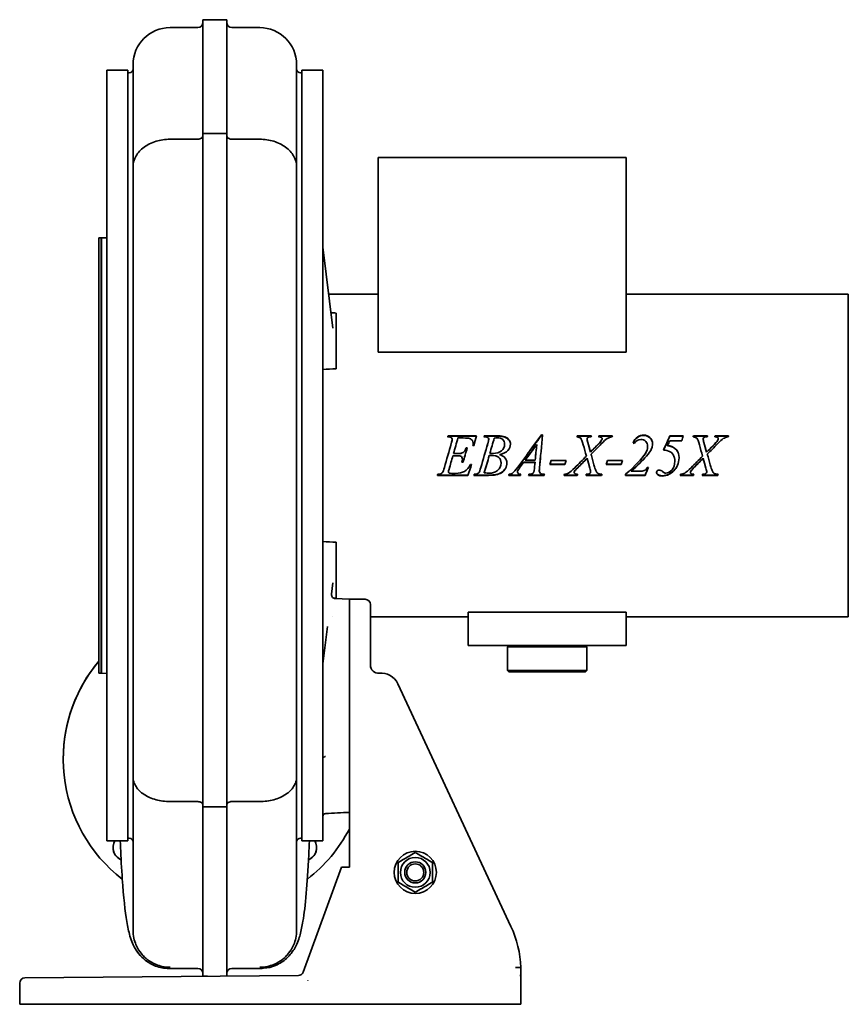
# Model space of a CAD drawing. Header units: millimetres. Extents: x 263 to 577, y 110 to 484.
import ezdxf

# ---------------------------------------------------------------- set-up
doc = ezdxf.new("R2010")
doc.units = ezdxf.units.MM
doc.header["$LTSCALE"] = 2
doc.layers.add('Krawędzie widoczne(ISO)', color=7, linetype='Continuous', lineweight=35, true_color=0x262659)

msp = doc.modelspace()

# ---------------------------------------------------------------- linework, layer by layer
at = {"layer": 'Krawędzie widoczne(ISO)'}
for p, q in [((332.4, 440.5), (332.4, 483.59)), ((332.4, 483.59), (341.4, 483.59)), ((341.4, 440.5), (341.4, 483.59)), ((319.9, 480.59), (330.4, 480.59)), ((343.4, 480.59), (353.9, 480.59)), ((305.9, 466.59), (305.9, 427.85)), ((367.9, 466.59), (367.9, 427.85)), ((295.9, 172.41), (295.9, 464.41)), ((295.9, 464.41), (303.9, 464.41)), ((303.9, 172.41), (303.9, 464.41)), ((303.9, 463.41), (304.4, 463.41)), ((369.4, 463.41), (369.9, 463.41)), ((369.9, 464.41), (369.9, 172.41)), ((377.9, 464.41), (369.9, 464.41)), ((377.9, 464.41), (377.9, 172.41)), ((332.4, 318.57), (332.4, 440.5)), ((341.4, 440.5), (332.4, 440.5)), ((341.4, 318.57), (341.4, 440.5)), ((330.4, 438.26), (319.9, 438.26)), ((343.4, 438.26), (353.9, 438.26)), ((492.86, 431.41), (398.86, 431.41)), ((398.86, 431.41), (398.86, 357.61)), ((492.86, 431.41), (492.86, 357.61)), ((305.9, 427.85), (305.9, 317.65)), ((367.9, 427.85), (367.9, 317.65)), ((292.91, 235.91), (292.91, 400.91)), ((293.81, 400.91), (292.91, 400.91)), ((293.81, 235.91), (293.81, 400.91)), ((293.91, 400.81), (293.81, 400.91)), ((293.91, 400.91), (295.9, 400.97)), ((293.91, 235.91), (293.91, 400.91)), ((381.69, 366.72), (377.9, 397.35)), ((380.1, 379.61), (398.86, 379.61)), ((492.86, 379.61), (577.1, 379.61)), ((577.1, 257.21), (577.1, 379.61)), ((382.9, 372.04), (382.9, 372.39)), ((382.9, 372.04), (382.9, 355.6)), ((382.9, 353.05), (382.9, 355.6)), ((492.86, 357.61), (398.86, 357.61)), ((382.9, 351.28), (382.9, 353.05)), ((425.41, 325.45), (425.18, 325.45)), ((425.31, 325.85), (436.11, 325.85)), ((425.31, 325.73), (425.31, 325.85)), ((425.31, 325.73), (436.08, 325.73)), ((431.02, 325.05), (429.1, 325.05)), ((439.06, 325.85), (444.46, 325.85)), ((439.06, 325.73), (439.06, 325.85)), ((439.06, 325.73), (444.46, 325.73)), ((460.75, 326.19), (461.15, 326.19)), ((460.75, 326.06), (460.75, 326.19)), ((460.75, 326.06), (461.14, 326.06)), ((474.32, 325.85), (479.7, 325.85)), ((474.32, 325.73), (474.32, 325.85)), ((474.32, 325.73), (479.66, 325.73)), ((482.56, 325.73), (482.56, 325.85)), ((482.56, 325.85), (487.63, 325.85)), ((482.56, 325.73), (487.59, 325.73)), ((483.76, 324.71), (483.76, 324.81)), ((509.42, 325.73), (509.42, 325.85)), ((509.42, 325.85), (514.43, 325.85)), ((509.42, 325.73), (514.4, 325.73)), ((518.38, 325.85), (523.76, 325.85)), ((518.38, 325.73), (518.38, 325.85)), ((518.38, 325.73), (523.72, 325.73)), ((526.61, 325.73), (526.61, 325.85)), ((526.61, 325.85), (531.69, 325.85)), ((526.61, 325.73), (531.65, 325.73)), ((527.81, 324.71), (527.81, 324.81)), ((426.86, 324.46), (426.86, 324.56)), ((432.18, 321.28), (432.58, 321.28)), ((432.18, 321.24), (432.18, 321.28)), ((432.18, 321.24), (432.57, 321.24)), ((435.18, 322.26), (434.77, 322.26)), ((434.85, 323.03), (434.85, 323.11)), ((440.73, 324.46), (440.73, 324.56)), ((446.77, 322.64), (446.77, 322.71)), ((458.95, 322.49), (458.95, 322.56)), ((478.03, 324.53), (478.03, 324.63)), ((478.29, 323.32), (478.29, 323.4)), ((500.99, 321.83), (500.99, 321.88)), ((508.57, 322.14), (508.57, 322.2)), ((513.92, 324.03), (509.39, 324.03)), ((522.09, 324.53), (522.09, 324.63)), ((522.35, 323.32), (522.35, 323.4)), ((305.9, 317.65), (305.9, 196.58)), ((332.4, 185.24), (332.4, 318.57)), ((341.4, 185.24), (341.4, 318.57)), ((367.9, 317.65), (367.9, 196.58)), ((428.65, 318.34), (427.18, 318.34)), ((427.18, 318.34), (427.18, 318.34)), ((428.65, 318.34), (427.18, 318.34)), ((427.4, 319.13), (428.83, 319.13)), ((427.4, 319.12), (427.4, 319.13)), ((427.4, 319.12), (428.83, 319.12)), ((440.95, 318.39), (440.95, 318.39)), ((441.18, 319.21), (441.18, 319.23)), ((444.8, 318.8), (444.8, 318.81)), ((478.02, 317.36), (478.02, 317.34)), ((479.32, 319.68), (479.32, 319.7)), ((500.56, 318.13), (500.56, 318.12)), ((522.08, 317.36), (522.08, 317.34)), ((523.38, 319.68), (523.38, 319.7)), ((431.04, 315.84), (430.6, 315.84)), ((431.04, 315.89), (430.61, 315.89)), ((430.79, 317.04), (430.79, 317.02)), ((431.04, 315.89), (431.04, 315.84)), ((433.88, 315.04), (434.28, 315.04)), ((445.44, 315.6), (445.44, 315.55)), ((452.47, 313.82), (452.47, 313.74)), ((458.3, 315.85), (453.99, 315.85)), ((453.99, 315.85), (453.99, 315.81)), ((458.3, 315.81), (453.99, 315.81)), ((454.59, 316.64), (454.59, 316.62)), ((454.59, 316.62), (458.38, 316.62)), ((458.3, 315.85), (458.3, 315.81)), ((460.01, 313.82), (460.01, 313.74)), ((469.64, 315.05), (463.9, 315.05)), ((469.64, 315.1), (463.92, 315.1)), ((464.36, 316.52), (470.09, 316.52)), ((469.64, 315.1), (469.64, 315.05)), ((491.02, 315.05), (485.29, 315.05)), ((491.02, 315.1), (485.31, 315.1)), ((485.74, 316.52), (491.48, 316.52)), ((491.02, 315.1), (491.02, 315.05)), ((500.88, 313.86), (501.32, 313.86)), ((432.86, 310.89), (421.28, 310.89)), ((432.86, 311.01), (421.33, 311.01)), ((425.49, 312.3), (425.49, 312.2)), ((425.71, 313.24), (425.71, 313.15)), ((426.72, 311.63), (428.08, 311.63)), ((432.86, 311.01), (432.86, 310.89)), ((440.61, 310.89), (435.12, 310.89)), ((440.61, 311.01), (435.16, 311.01)), ((439.06, 311.97), (439.06, 311.86)), ((452.8, 310.89), (448.35, 310.89)), ((452.8, 311.01), (448.39, 311.01)), ((451.69, 312.27), (451.69, 312.17)), ((452.8, 311.01), (452.8, 310.89)), ((461.75, 310.89), (455.84, 310.89)), ((461.75, 311.01), (455.88, 311.01)), ((455.96, 311.29), (456.21, 311.29)), ((459.92, 312.69), (459.92, 312.59)), ((461.75, 311.01), (461.75, 310.89)), ((474.32, 310.89), (469.33, 310.89)), ((474.32, 311.01), (469.37, 311.01)), ((473.17, 312.12), (473.17, 312.02)), ((473.29, 312.49), (473.29, 312.4)), ((474.32, 311.01), (474.32, 310.89)), ((483.52, 310.89), (477.64, 310.89)), ((483.52, 311.01), (477.68, 311.01)), ((479.37, 312.3), (479.37, 312.2)), ((483.52, 311.01), (483.52, 310.89)), ((492.59, 311.29), (492.59, 310.89)), ((500.07, 311.01), (492.59, 311.01)), ((500.07, 310.89), (492.59, 310.89)), ((494.77, 312.58), (494.77, 312.48)), ((494.77, 312.48), (498.54, 312.48)), ((500.07, 311.01), (500.07, 310.89)), ((518.38, 310.89), (513.39, 310.89)), ((518.38, 311.01), (513.43, 311.01)), ((517.23, 312.12), (517.23, 312.02)), ((517.35, 312.49), (517.35, 312.4)), ((518.38, 311.01), (518.38, 310.89)), ((527.58, 310.89), (521.7, 310.89)), ((527.58, 311.01), (521.74, 311.01)), ((523.43, 312.3), (523.43, 312.2)), ((527.58, 311.01), (527.58, 310.89)), ((382.9, 283.77), (382.9, 285.54)), ((382.9, 281.22), (382.9, 283.77)), ((382.9, 281.22), (382.9, 264.78)), ((381.16, 265.8), (381.69, 270.1)), ((387.9, 263.93), (382.37, 264.22)), ((382.9, 264.43), (382.9, 264.78)), ((393.9, 263.93), (387.9, 263.93)), ((387.9, 251.93), (387.9, 263.93)), ((395.9, 261.93), (395.9, 251.93)), ((492.9, 259.08), (432.9, 259.08)), ((432.9, 250.41), (432.9, 259.08)), ((492.9, 259.08), (492.9, 250.41)), ((381.42, 257.21), (381.42, 257.21)), ((395.9, 257.21), (432.9, 257.21)), ((492.9, 257.21), (577.1, 257.21)), ((377.9, 239.47), (379.64, 253.56)), ((387.9, 251.93), (387.9, 198.17)), ((395.9, 238.91), (395.9, 251.93)), ((432.9, 250.41), (432.9, 246.41)), ((492.9, 246.41), (492.9, 250.41)), ((453.45, 246.41), (432.9, 246.41)), ((448.4, 246.41), (447.9, 245.91)), ((453.45, 246.41), (472.35, 246.41)), ((492.9, 246.41), (472.35, 246.41)), ((477.4, 246.41), (477.9, 245.91)), ((477.9, 245.91), (447.9, 245.91)), ((447.9, 236.91), (447.9, 245.91)), ((477.9, 236.91), (477.9, 245.91)), ((293.81, 235.91), (292.91, 235.91)), ((293.91, 236.01), (293.81, 235.91)), ((293.91, 235.91), (295.9, 235.85)), ((396.05, 237.97), (395.93, 238.77)), ((447.9, 236.91), (477.9, 236.91)), ((448.4, 236.41), (447.9, 236.91)), ((477.4, 236.41), (448.4, 236.41)), ((477.4, 236.41), (477.9, 236.91)), ((449.18, 139.91), (406.27, 231.92)), ((279.4, 203.41), (279.4, 203.41)), ((279.4, 203.41), (279.4, 203.41)), ((387.9, 198.17), (387.9, 162.41)), ((305.9, 196.58), (305.9, 138.44)), ((367.9, 196.58), (367.9, 138.44)), ((330.4, 187.24), (319.9, 187.24)), ((343.4, 187.24), (353.9, 187.24)), ((332.4, 121.03), (332.4, 185.24)), ((341.4, 185.24), (332.4, 185.24)), ((341.4, 121.1), (341.4, 185.24)), ((295.9, 172.41), (303.9, 172.41)), ((303.9, 173.41), (304.4, 173.41)), ((369.4, 173.41), (369.9, 173.41)), ((377.9, 172.41), (369.9, 172.41)), ((384.9, 162.41), (370.43, 122.65)), ((384.9, 162.41), (387.88, 162.41)), ((387.9, 162.41), (387.88, 162.41)), ((319.42, 124.03), (330.4, 124.03)), ((343.4, 124.03), (354.38, 124.03)), ((452.9, 121.62), (452.9, 124.4)), ((368.64, 121.33), (264.88, 120.43)), ((332.4, 121.03), (334.1, 121.03)), ((452.9, 110.41), (452.9, 120.46)), ((262.9, 118.43), (262.9, 110.41)), ((264.9, 110.41), (262.9, 110.41)), ((264.9, 110.41), (450.9, 110.41)), ((452.9, 110.41), (450.9, 110.41))]:
    msp.add_line(p, q, dxfattribs=at)
for radius in [8, 5.65, 4, 4, 3.23]:
    msp.add_circle((412.9, 160.41), radius, dxfattribs=at)
for centre, radius, start, end in [((330.4, 482.59), 2, 270, 0), ((343.4, 482.59), 2, 180, 270), ((319.9, 466.59), 14, 90, 180), ((353.9, 466.59), 14, 0, 90), ((304.4, 464.91), 1.5, 270, 0), ((369.4, 464.91), 1.5, 180, 270), ((393.9, 261.93), 2, 0, 90), ((336.9, 203.41), 57.5, 139.9052, 232.3862), ((336.9, 203.41), 57.5, 139.9052, 180), ((336.9, 203.41), 57.5, 139.9052, 180), ((398.9, 238.91), 3, 180, 275.9055), ((399.93, 228.96), 7, 25, 95.9055), ((336.9, 203.41), 57.5, 307.6138, 332.4933), ((303.31, 169.83), 5, 148.8934, 247.0762), ((304.4, 171.91), 1.5, 0, 90), ((369.4, 171.91), 1.5, 90, 180), ((370.49, 169.83), 5, 292.9238, 31.1066), ((303.31, 169.83), 5, 180.0015, 247.076), ((370.49, 169.83), 5, 292.924, 359.9985), ((412.93, 123.01), 40, 1.9909, 25), ((330.4, 122.03), 2, 0, 90), ((343.4, 122.03), 2, 90, 180), ((264.9, 118.43), 2, 90.5, 180), ((368.55, 123.33), 2, 270.5, 340), ((412.93, 123.01), 40, 357.1639, 358.0091), ((412.93, 123.01), 40, 357.162, 357.1639), ((450.9, 120.46), 2, 0, 7.4054)]:
    msp.add_arc(centre, radius, start, end, dxfattribs=at)
for centre, major_axis, ratio, start_param, end_param in [((635.96, 318.41), (-1167.76, -43.33), 0.037007, 4.929449, 4.933837), ((635.96, 318.41), (-1167.76, 43.33), 0.037007, 1.349349, 1.353737), ((320.16, 164.96), (-18.52, 5.34), 0.704102, 0.235594, 0.23563), ((353.65, 164.96), (18.52, 5.34), 0.704102, 6.047556, 6.047592), ((323.04, 163.36), (-15.59, -29.11), 0.243876, 5.855968, 5.858659), ((350.76, 163.36), (15.6, -29.12), 0.243863, 0.424491, 0.427181)]:
    msp.add_ellipse(centre, major_axis=major_axis, ratio=ratio, start_param=start_param, end_param=end_param, dxfattribs=at)
for points, knots in [([(305.9, 427.85), (305.9, 427.86), (305.9, 427.87), (305.9, 427.88), (305.91, 429.27), (306.29, 430.65), (307.02, 431.93), (307.73, 433.18), (308.77, 434.31), (310.07, 435.26), (311.36, 436.22), (312.9, 436.97), (314.59, 437.49), (316.27, 438), (318.08, 438.26), (319.9, 438.26)], [-0.003611, -0.003611, -0.003611, -0.003611, 0, 0, 0, 0.561879, 0.561879, 0.561879, 1.108798, 1.108798, 1.108798, 1.655691, 1.655691, 1.655691, 2.202571, 2.202571, 2.202571, 2.202571]), ([(332.4, 439.75), (332.4, 439.75), (332.4, 439.75), (332.4, 439.55), (332.35, 439.36), (332.15, 439), (332, 438.84), (331.64, 438.57), (331.42, 438.46), (330.94, 438.31), (330.68, 438.27), (330.41, 438.26), (330.41, 438.26), (330.4, 438.26)], [-0.6294012, -0.6294012, -0.6294012, -0.6294012, -0.6286817, -0.6286817, -0.550546, -0.550546, -0.4724122, -0.4724122, -0.394282, -0.394282, -0.3161552, -0.3161552, -0.3142532, -0.3142532, -0.3142532, -0.3142532]), ([(341.4, 439.75), (341.4, 439.75), (341.4, 439.75), (341.4, 439.65), (341.42, 439.54), (341.47, 439.35), (341.51, 439.25), (341.67, 438.98), (341.82, 438.82), (342.2, 438.55), (342.42, 438.44), (342.9, 438.3), (343.15, 438.26), (343.4, 438.26)], [-0.0007195, -0.0007195, -0.0007195, -0.0007195, 0, 0, 0.0408855, 0.0408855, 0.0817708, 0.0817708, 0.159902, 0.159902, 0.2380295, 0.2380295, 0.3142532, 0.3142532, 0.3142532, 0.3142532]), ([(367.9, 427.85), (367.9, 427.86), (367.9, 427.87), (367.9, 427.88), (367.9, 429.27), (367.52, 430.65), (366.78, 431.93), (366.07, 433.18), (365.03, 434.31), (363.74, 435.26), (362.44, 436.22), (360.9, 436.97), (359.22, 437.49), (357.53, 438), (355.72, 438.26), (353.9, 438.26)], [-0.003611, -0.003611, -0.003611, -0.003611, 0, 0, 0, 0.561879, 0.561879, 0.561879, 1.108798, 1.108798, 1.108798, 1.655691, 1.655691, 1.655691, 2.202571, 2.202571, 2.202571, 2.202571]), ([(377.99, 393.67), (377.96, 393.67), (377.94, 393.66), (377.91, 393.47), (377.9, 393.33), (377.9, 393.15)], [-0.6995583, -0.6995583, -0.6995583, -0.6995583, -0.5819955, -0.5819955, -0.5055322, -0.5055322, -0.5055322, -0.5055322]), ([(426.86, 324.56), (426.86, 324.83), (426.76, 325.05), (426.56, 325.21), (426.37, 325.37), (425.98, 325.45), (425.41, 325.45)], [0, 0, 0, 0, 1, 1, 1, 2, 2, 2, 2]), ([(440.73, 324.56), (440.73, 324.83), (440.63, 325.04), (440.42, 325.2), (440.22, 325.36), (439.83, 325.44), (439.26, 325.44)], [0, 0, 0, 0, 1, 1, 1, 2, 2, 2, 2]), ([(446.77, 322.71), (446.77, 323.47), (446.54, 324.06), (446.08, 324.48), (445.62, 324.91), (444.88, 325.12), (443.88, 325.12)], [0, 0, 0, 0, 1, 1, 1, 2, 2, 2, 2]), ([(444.46, 325.85), (445.36, 325.85), (446.17, 325.71), (446.88, 325.43), (447.59, 325.15), (448.12, 324.76), (448.48, 324.27), (448.83, 323.77), (449, 323.24), (449, 322.68)], [0, 0, 0, 0, 1, 1, 1, 2, 2, 2, 3, 3, 3, 3]), ([(444.46, 325.73), (445.36, 325.73), (446.17, 325.59), (446.88, 325.31), (447.59, 325.04), (448.12, 324.66), (448.48, 324.17), (448.82, 323.69), (449, 323.18), (449, 322.64)], [0, 0, 0, 0, 1, 1, 1, 2, 2, 2, 2.980255, 2.980255, 2.980255, 2.980255]), ([(476.58, 322.48), (476.21, 323.81), (475.89, 324.63), (475.62, 324.93), (475.35, 325.23), (474.88, 325.41), (474.21, 325.45)], [0, 0, 0, 0, 1, 1, 1, 2, 2, 2, 2]), ([(479.57, 325.45), (479.08, 325.45), (478.74, 325.42), (478.57, 325.36), (478.39, 325.3), (478.26, 325.2), (478.17, 325.07), (478.08, 324.94), (478.03, 324.79), (478.03, 324.63)], [0, 0, 0, 0, 1, 1, 1, 2, 2, 2, 3, 3, 3, 3]), ([(487.51, 325.45), (486.8, 325.34), (486.17, 325.13), (485.64, 324.8), (485.1, 324.48), (484.37, 323.82), (483.45, 322.84)], [0, 0, 0, 0, 1, 1, 1, 2, 2, 2, 2]), ([(495.5, 323.15), (495.87, 324.11), (496.42, 324.84), (497.15, 325.37), (497.87, 325.89), (498.65, 326.15), (499.49, 326.15)], [0, 0, 0, 0, 1, 1, 1, 2, 2, 2, 2]), ([(495.52, 323.14), (495.9, 324.05), (496.44, 324.75), (497.15, 325.25), (497.87, 325.77), (498.65, 326.03), (499.49, 326.03)], [0.023529, 0.023529, 0.023529, 0.023529, 1, 1, 1, 2, 2, 2, 2]), ([(499.49, 326.15), (500.44, 326.15), (501.24, 325.83), (501.89, 325.18), (502.54, 324.53), (502.86, 323.75), (502.86, 322.82)], [0, 0, 0, 0, 1, 1, 1, 2, 2, 2, 2]), ([(499.49, 326.03), (500.44, 326.03), (501.24, 325.71), (501.89, 325.07), (502.53, 324.44), (502.85, 323.68), (502.86, 322.78)], [0, 0, 0, 0, 1, 1, 1, 1.987985, 1.987985, 1.987985, 1.987985]), ([(520.63, 322.48), (520.26, 323.81), (519.95, 324.63), (519.68, 324.93), (519.41, 325.23), (518.94, 325.41), (518.27, 325.45)], [0, 0, 0, 0, 1, 1, 1, 2, 2, 2, 2]), ([(523.62, 325.45), (523.13, 325.45), (522.8, 325.42), (522.62, 325.36), (522.45, 325.3), (522.32, 325.2), (522.23, 325.07), (522.14, 324.94), (522.09, 324.79), (522.09, 324.63)], [0, 0, 0, 0, 1, 1, 1, 2, 2, 2, 3, 3, 3, 3]), ([(531.56, 325.45), (530.85, 325.34), (530.23, 325.13), (529.69, 324.8), (529.16, 324.48), (528.43, 323.82), (527.51, 322.84)], [0, 0, 0, 0, 1, 1, 1, 2, 2, 2, 2]), ([(428.83, 319.13), (429.84, 319.13), (430.56, 319.28), (431.01, 319.59), (431.46, 319.89), (431.85, 320.46), (432.18, 321.28)], [0, 0, 0, 0, 1, 1, 1, 2, 2, 2, 2]), ([(428.83, 319.12), (429.84, 319.12), (430.56, 319.27), (431.01, 319.57), (431.46, 319.87), (431.85, 320.43), (432.18, 321.24)], [0, 0, 0, 0, 1, 1, 1, 2, 2, 2, 2]), ([(442.23, 319.21), (443.76, 319.21), (444.9, 319.55), (445.65, 320.21), (446.4, 320.88), (446.77, 321.71), (446.77, 322.71)], [0, 0, 0, 0, 1, 1, 1, 2, 2, 2, 2]), ([(442.23, 319.2), (443.76, 319.2), (444.9, 319.53), (445.65, 320.18), (446.4, 320.84), (446.77, 321.66), (446.77, 322.64)], [0, 0, 0, 0, 1, 1, 1, 2, 2, 2, 2]), ([(449, 322.68), (449, 321.82), (448.67, 321.04), (448.02, 320.35), (447.36, 319.65), (446.29, 319.14), (444.8, 318.81)], [0, 0, 0, 0, 1, 1, 1, 2, 2, 2, 2]), ([(500.99, 321.88), (500.99, 322.65), (500.75, 323.27), (500.28, 323.75), (499.81, 324.23), (499.2, 324.47), (498.45, 324.47)], [0, 0, 0, 0, 1, 1, 1, 2, 2, 2, 2]), ([(430.79, 317.04), (430.79, 317.36), (430.73, 317.6), (430.6, 317.79), (430.47, 317.97), (430.3, 318.11), (430.07, 318.21), (429.85, 318.3), (429.37, 318.34), (428.65, 318.34)], [0, 0, 0, 0, 1, 1, 1, 2, 2, 2, 3, 3, 3, 3]), ([(430.79, 317.02), (430.79, 317.34), (430.73, 317.59), (430.6, 317.78), (430.47, 317.97), (430.3, 318.11), (430.07, 318.2), (429.85, 318.3), (429.37, 318.34), (428.65, 318.34)], [0, 0, 0, 0, 1, 1, 1, 2, 2, 2, 3, 3, 3, 3]), ([(445.44, 315.55), (445.44, 316.46), (445.15, 317.16), (444.58, 317.67), (444.02, 318.19), (443.1, 318.44), (441.85, 318.44)], [0, 0, 0, 0, 1, 1, 1, 2, 2, 2, 2]), ([(445.44, 315.6), (445.44, 316.49), (445.15, 317.18), (444.58, 317.69), (444.13, 318.09), (443.46, 318.33), (442.56, 318.41)], [0, 0, 0, 0, 1, 1, 1, 1.800001, 1.800001, 1.800001, 1.800001]), ([(444.8, 318.81), (445.78, 318.47), (446.5, 318.01), (446.97, 317.45), (447.43, 316.89), (447.67, 316.28), (447.67, 315.61)], [0, 0, 0, 0, 1, 1, 1, 2, 2, 2, 2]), ([(511.32, 316.21), (511.32, 317.13), (511.13, 317.91), (510.76, 318.56), (510.39, 319.21), (509.92, 319.66), (509.34, 319.93), (508.76, 320.2), (508, 320.38), (507.04, 320.49)], [0, 0, 0, 0, 1, 1, 1, 2, 2, 2, 3, 3, 3, 3]), ([(512.91, 317.48), (512.91, 316.47), (512.72, 315.56), (512.34, 314.75), (511.96, 313.93), (511.5, 313.25), (510.95, 312.7), (510.4, 312.16), (509.82, 311.72), (509.19, 311.4)], [0.002619, 0.002619, 0.002619, 0.002619, 1, 1, 1, 2, 2, 2, 3, 3, 3, 3]), ([(512.91, 317.47), (512.91, 316.44), (512.72, 315.51), (512.34, 314.69), (511.96, 313.86), (511.5, 313.17), (510.95, 312.61), (510.4, 312.05), (509.82, 311.61), (509.19, 311.29)], [0, 0, 0, 0, 1, 1, 1, 2, 2, 2, 3, 3, 3, 3]), ([(428.08, 311.63), (429.52, 311.63), (430.68, 311.88), (431.55, 312.39), (432.42, 312.9), (433.19, 313.78), (433.88, 315.04)], [0, 0, 0, 0, 1, 1, 1, 2, 2, 2, 2]), ([(440.96, 311.7), (442.14, 311.7), (443.18, 312.05), (444.08, 312.74), (444.98, 313.43), (445.44, 314.37), (445.44, 315.55)], [0, 0, 0, 0, 1, 1, 1, 2, 2, 2, 2]), ([(447.67, 315.63), (447.66, 314.9), (447.47, 314.21), (447.09, 313.55), (446.71, 312.89), (446.21, 312.37), (445.61, 312), (445.01, 311.64), (444.29, 311.36), (443.44, 311.19)], [0.011333, 0.011333, 0.011333, 0.011333, 1, 1, 1, 2, 2, 2, 3, 3, 3, 3]), ([(447.67, 315.61), (447.67, 314.86), (447.47, 314.15), (447.09, 313.47), (446.71, 312.79), (446.21, 312.27), (445.61, 311.9), (445.01, 311.52), (444.29, 311.25), (443.44, 311.07)], [0, 0, 0, 0, 1, 1, 1, 2, 2, 2, 3, 3, 3, 3]), ([(448.48, 311.29), (449.02, 311.31), (449.5, 311.49), (449.92, 311.84), (450.34, 312.18), (450.96, 312.9), (451.78, 314.02)], [0, 0, 0, 0, 1, 1, 1, 2, 2, 2, 2]), ([(452.47, 313.82), (452.12, 313.36), (451.9, 313.03), (451.81, 312.83), (451.73, 312.63), (451.69, 312.44), (451.69, 312.27)], [0, 0, 0, 0, 1, 1, 1, 2, 2, 2, 2]), ([(452.47, 313.74), (452.12, 313.28), (451.9, 312.94), (451.81, 312.74), (451.73, 312.53), (451.69, 312.34), (451.69, 312.17)], [0, 0, 0, 0, 1, 1, 1, 2, 2, 2, 2]), ([(498.54, 312.48), (499.14, 312.48), (499.64, 312.61), (500.03, 312.85), (500.42, 313.1), (500.71, 313.44), (500.88, 313.86)], [0, 0, 0, 0, 1, 1, 1, 2, 2, 2, 2]), ([(507.96, 311.74), (508.79, 311.74), (509.56, 312.15), (510.26, 312.98), (510.97, 313.8), (511.32, 314.88), (511.32, 316.21)], [0, 0, 0, 0, 1, 1, 1, 2, 2, 2, 2]), ([(451.69, 312.17), (451.69, 311.93), (451.78, 311.73), (451.97, 311.56), (452.17, 311.4), (452.48, 311.3), (452.92, 311.29)], [0, 0, 0, 0, 1, 1, 1, 2, 2, 2, 2]), ([(460.08, 311.92), (460.22, 311.7), (460.41, 311.54), (460.65, 311.44), (460.89, 311.34), (461.3, 311.29), (461.87, 311.29)], [0, 0, 0, 0, 1, 1, 1, 2, 2, 2, 2]), ([(481.23, 313.08), (481.4, 312.56), (481.58, 312.19), (481.76, 311.98), (481.94, 311.77), (482.16, 311.61), (482.43, 311.49), (482.7, 311.38), (483.11, 311.31), (483.65, 311.29)], [0, 0, 0, 0, 1, 1, 1, 2, 2, 2, 3, 3, 3, 3]), ([(504.38, 311.95), (504.38, 312.21), (504.48, 312.44), (504.67, 312.63), (504.86, 312.82), (505.1, 312.91), (505.37, 312.91)], [0, 0, 0, 0, 1, 1, 1, 2, 2, 2, 2]), ([(525.29, 313.08), (525.46, 312.56), (525.64, 312.19), (525.82, 311.98), (526, 311.77), (526.22, 311.61), (526.49, 311.49), (526.76, 311.38), (527.16, 311.31), (527.7, 311.29)], [0, 0, 0, 0, 1, 1, 1, 2, 2, 2, 3, 3, 3, 3]), ([(381.16, 265.8), (381.14, 265.69), (381.14, 265.56), (381.18, 265.3), (381.22, 265.16), (381.34, 264.89), (381.43, 264.75), (381.65, 264.53), (381.76, 264.43), (381.94, 264.34), (382, 264.31), (382.09, 264.27), (382.14, 264.26), (382.24, 264.23), (382.29, 264.23), (382.34, 264.22), (382.35, 264.22), (382.35, 264.22)], [0, 0, 0, 0, 0.0393745, 0.0393745, 0.0839189, 0.0839189, 0.1358331, 0.1358331, 0.1844417, 0.1844417, 0.2077009, 0.2077009, 0.2267349, 0.2267349, 0.2589888, 0.2589888, 0.28513, 0.28513, 0.28513, 0.28513]), ([(377.9, 243.67), (377.9, 243.49), (377.91, 243.35), (377.94, 243.16), (377.96, 243.15), (377.99, 243.15)], [-0.194026, -0.194026, -0.194026, -0.194026, -0.1175628, -0.1175628, 0, 0, 0, 0]), ([(395.9, 239.08), (395.9, 239.08), (395.9, 239.08), (395.9, 239.08), (395.9, 239.08), (395.9, 239.07), (395.9, 239.07), (395.9, 239.05), (395.9, 239.03), (395.9, 238.96), (395.91, 238.91), (395.92, 238.83), (395.92, 238.8), (395.93, 238.77)], [0.04554547, 0.04554547, 0.04554547, 0.04554547, 0.04558634, 0.04558634, 0.04580838, 0.04580838, 0.04754658, 0.04754658, 0.05275745, 0.05275745, 0.06840113, 0.06840113, 0.07673556, 0.07673556, 0.07673556, 0.07673556]), ([(395.9, 239.08), (395.9, 239.08), (395.9, 239.08), (395.9, 239.08), (395.9, 239.08), (395.9, 239.08), (395.9, 239.08), (395.9, 239.08), (395.9, 239.08), (395.9, 239.08), (395.9, 239.08), (395.9, 239.08), (395.9, 239.08), (395.9, 239.08), (395.9, 239.08), (395.9, 239.07), (395.9, 239.07), (395.9, 239.04), (395.9, 239.03), (395.9, 238.96), (395.91, 238.91), (395.92, 238.83), (395.92, 238.8), (395.93, 238.77)], [0.04275117, 0.04275117, 0.04275117, 0.04275117, 0.04290639, 0.04290639, 0.04311442, 0.04311442, 0.043219, 0.043219, 0.04324527, 0.04324527, 0.04327169, 0.04327169, 0.04332471, 0.04332471, 0.04374471, 0.04374471, 0.04540865, 0.04540865, 0.05040071, 0.05040071, 0.06538637, 0.06538637, 0.07433294, 0.07433294, 0.07433294, 0.07433294]), ([(378.85, 204.33), (378.85, 204.33), (378.85, 204.33), (378.72, 204.29), (378.6, 204.25), (378.37, 204.16), (378.26, 204.11), (378.08, 204.04), (378.01, 204.01), (377.92, 203.98), (377.9, 203.97), (377.9, 203.96)], [-0.0004904, -0.0004904, -0.0004904, -0.0004904, 0, 0, 0.0393787, 0.0393787, 0.07976, 0.07976, 0.1234814, 0.1234814, 0.1694802, 0.1694802, 0.1694802, 0.1694802]), ([(305.9, 196.58), (305.9, 196.57), (305.9, 196.56), (305.9, 196.56), (305.9, 195.93), (306, 195.31), (306.19, 194.7), (306.38, 194.09), (306.65, 193.49), (307.02, 192.92), (307.73, 191.8), (308.77, 190.79), (310.07, 189.93), (311.36, 189.08), (312.9, 188.4), (314.59, 187.94), (316.27, 187.48), (318.08, 187.24), (319.9, 187.24)], [-0.003415, -0.003415, -0.003415, -0.003415, 0, 0, 0, 0.280344, 0.280344, 0.280344, 0.560687, 0.560687, 0.560687, 1.107607, 1.107607, 1.107607, 1.654499, 1.654499, 1.654499, 2.201378, 2.201378, 2.201378, 2.201378]), ([(367.9, 196.58), (367.9, 196.57), (367.9, 196.56), (367.9, 196.56), (367.9, 195.93), (367.8, 195.31), (367.62, 194.7), (367.43, 194.09), (367.15, 193.49), (366.78, 192.92), (366.07, 191.8), (365.03, 190.79), (363.74, 189.93), (362.44, 189.08), (360.9, 188.4), (359.22, 187.94), (357.53, 187.48), (355.72, 187.24), (353.9, 187.24)], [-0.003415, -0.003415, -0.003415, -0.003415, 0, 0, 0, 0.280344, 0.280344, 0.280344, 0.560687, 0.560687, 0.560687, 1.107607, 1.107607, 1.107607, 1.654499, 1.654499, 1.654499, 2.201378, 2.201378, 2.201378, 2.201378]), ([(332.4, 185.91), (332.4, 185.91), (332.4, 185.91), (332.4, 186.09), (332.35, 186.26), (332.15, 186.58), (332, 186.73), (331.64, 186.97), (331.42, 187.07), (330.94, 187.2), (330.68, 187.24), (330.41, 187.24), (330.41, 187.24), (330.4, 187.24)], [-0.6294181, -0.6294181, -0.6294181, -0.6294181, -0.6287141, -0.6287141, -0.550578, -0.550578, -0.4724437, -0.4724437, -0.3943135, -0.3943135, -0.3161868, -0.3161868, -0.3142695, -0.3142695, -0.3142695, -0.3142695]), ([(341.4, 185.91), (341.4, 185.91), (341.4, 185.91), (341.4, 186), (341.42, 186.09), (341.47, 186.27), (341.51, 186.36), (341.67, 186.6), (341.82, 186.75), (342.2, 186.99), (342.42, 187.08), (342.9, 187.21), (343.15, 187.24), (343.4, 187.24)], [-0.0007039, -0.0007039, -0.0007039, -0.0007039, 0, 0, 0.0409014, 0.0409014, 0.0818026, 0.0818026, 0.159934, 0.159934, 0.2380614, 0.2380614, 0.3142695, 0.3142695, 0.3142695, 0.3142695]), ([(378.85, 182.68), (378.75, 182.67), (378.64, 182.65), (378.45, 182.58), (378.36, 182.52), (378.19, 182.39), (378.11, 182.31), (378, 182.13), (377.96, 182.03), (377.92, 181.88), (377.91, 181.83), (377.9, 181.75), (377.9, 181.72), (377.9, 181.69), (377.9, 181.69), (377.9, 181.68), (377.9, 181.68), (377.9, 181.68), (377.9, 181.68), (377.9, 181.68), (377.9, 181.68), (377.9, 181.68), (377.9, 181.68), (377.9, 181.68), (377.9, 181.68), (377.9, 181.68), (377.9, 181.68), (377.9, 181.68)], [0, 0, 0, 0, 0.0304773, 0.0304773, 0.0618263, 0.0618263, 0.0947513, 0.0947513, 0.1259329, 0.1259329, 0.1418202, 0.1418202, 0.149844, 0.149844, 0.1505956, 0.1505956, 0.1508775, 0.1508775, 0.1509715, 0.1509715, 0.1510186, 0.1510186, 0.1510303, 0.1510303, 0.1510421, 0.1510421, 0.1510579, 0.1510579, 0.1510579, 0.1510579]), ([(319.42, 124.03), (317.69, 124.03), (315.98, 124.35), (312.95, 125.48), (311.59, 126.28), (309.53, 127.89), (308.71, 128.74), (307.32, 130.48), (306.78, 131.36), (305.8, 133.19), (305.46, 134.07), (304.5, 136.8), (304.14, 138.44), (303.07, 144.07), (302.5, 148.76), (301.73, 158.75), (301.49, 162.66), (301.27, 167.11)], [0.000716, 0.000716, 0.000716, 0.000716, 0.564621, 0.564621, 1.103874, 1.103874, 1.595944, 1.595944, 2.189029, 2.189029, 3.004125, 3.004125, 4.865344, 4.865344, 8.617119, 8.617119, 10.516872, 10.516872, 10.516872, 10.516872]), ([(372.53, 167.11), (372.25, 161.32), (371.93, 156.47), (371.19, 148.17), (370.77, 144.75), (369.99, 140.05), (369.67, 138.44), (368.82, 135.31), (368.41, 133.84), (366.85, 131.1), (366.43, 130.43), (365.38, 129.09), (364.76, 128.4), (362.93, 126.76), (361.51, 125.81), (358.49, 124.55), (356.95, 124.17), (355.04, 124.04), (354.71, 124.03), (354.38, 124.03)], [0, 0, 0, 0, 2.469195, 2.469195, 5.142826, 5.142826, 6.865944, 6.865944, 8.437362, 8.437362, 8.880296, 8.880296, 9.285045, 9.285045, 9.889653, 9.889653, 10.409659, 10.409659, 10.517654, 10.517654, 10.517654, 10.517654]), ([(319.9, 124.45), (319.89, 124.45), (319.88, 124.45), (319.88, 124.45), (318.9, 124.45), (317.93, 124.55), (316.99, 124.75), (316.17, 124.93), (315.37, 125.18), (314.59, 125.5), (313.39, 126), (312.27, 126.65), (311.25, 127.44), (310.86, 127.75), (310.48, 128.08), (310.12, 128.44), (309.69, 128.86), (309.29, 129.3), (308.92, 129.77), (308.25, 130.62), (307.67, 131.55), (307.21, 132.53), (307.14, 132.7), (307.06, 132.86), (306.99, 133.03), (306.66, 133.82), (306.4, 134.65), (306.22, 135.49), (306.01, 136.44), (305.9, 137.42), (305.9, 138.4)], [-0.002517, -0.002517, -0.002517, -0.002517, 0, 0, 0, 0.292056, 0.292056, 0.292056, 0.544412, 0.544412, 0.544412, 0.932937, 0.932937, 0.932937, 1.08411, 1.08411, 1.08411, 1.264151, 1.264151, 1.264151, 1.591311, 1.591311, 1.591311, 1.645314, 1.645314, 1.645314, 1.905207, 1.905207, 1.905207, 2.199804, 2.199804, 2.199804, 2.199804]), ([(353.9, 124.45), (353.91, 124.45), (353.92, 124.45), (353.93, 124.45), (354.9, 124.45), (355.87, 124.55), (356.82, 124.75), (357.63, 124.93), (358.44, 125.18), (359.21, 125.5), (360.41, 126), (361.54, 126.65), (362.55, 127.44), (362.95, 127.75), (363.32, 128.08), (363.68, 128.44), (364.11, 128.86), (364.51, 129.3), (364.88, 129.77), (365.56, 130.62), (366.13, 131.55), (366.59, 132.53), (366.67, 132.7), (366.74, 132.86), (366.81, 133.03), (367.14, 133.82), (367.4, 134.65), (367.59, 135.49), (367.79, 136.44), (367.9, 137.42), (367.9, 138.4)], [-0.002517, -0.002517, -0.002517, -0.002517, 0, 0, 0, 0.292056, 0.292056, 0.292056, 0.544412, 0.544412, 0.544412, 0.932937, 0.932937, 0.932937, 1.08411, 1.08411, 1.08411, 1.264151, 1.264151, 1.264151, 1.591311, 1.591311, 1.591311, 1.645314, 1.645314, 1.645314, 1.905207, 1.905207, 1.905207, 2.199804, 2.199804, 2.199804, 2.199804]), ([(452.9, 124.4), (452.9, 124.4), (452.85, 124.4), (452.75, 124.4), (452.65, 124.4), (452.51, 124.39), (452.32, 124.39), (452.14, 124.39), (451.92, 124.38), (451.68, 124.38), (451.44, 124.37), (451.17, 124.37), (450.9, 124.36)], [-0.3142751, -0.3142751, -0.3142751, -0.3142751, -0.2361567, -0.2361567, -0.2361567, -0.1580322, -0.1580322, -0.1580322, -0.0798954, -0.0798954, -0.0798954, 0.0009073, 0.0009073, 0.0009073, 0.0009073]), ([(372.21, 119.36), (372.21, 119.37), (372.21, 119.37), (372.2, 119.39), (372.2, 119.4), (372.19, 119.42)], [-0.001127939, -0.001127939, -0.001127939, -0.001127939, 0, 0, 0.007314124, 0.007314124, 0.007314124, 0.007314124]), ([(452.83, 121.62), (452.82, 121.62), (452.82, 121.62), (452.82, 121.62), (452.82, 121.62), (452.82, 121.61), (452.82, 121.6), (452.81, 121.59), (452.81, 121.58), (452.81, 121.54), (452.81, 121.5), (452.82, 121.38), (452.83, 121.29), (452.84, 121.14), (452.85, 121.02), (452.87, 120.85), (452.88, 120.78), (452.88, 120.72)], [0, 0, 0, 0, 0.00142288, 0.00142288, 0.00288666, 0.00288666, 0.00462846, 0.00462846, 0.0076501, 0.0076501, 0.01718501, 0.01718501, 0.03327031, 0.03327031, 0.04971594, 0.04971594, 0.0577278, 0.0577278, 0.0577278, 0.0577278]), ([(452.88, 121.03), (452.87, 120.98), (452.87, 120.92), (452.88, 120.84), (452.88, 120.81), (452.88, 120.78), (452.88, 120.77), (452.88, 120.75), (452.88, 120.74), (452.88, 120.73), (452.88, 120.73), (452.89, 120.72), (452.89, 120.71), (452.89, 120.71), (452.89, 120.71), (452.89, 120.71), (452.89, 120.71), (452.89, 120.71)], [0, 0, 0, 0, 0.01620621, 0.01620621, 0.02470702, 0.02470702, 0.02722299, 0.02722299, 0.03021863, 0.03021863, 0.03185476, 0.03185476, 0.03517096, 0.03517096, 0.03842154, 0.03842154, 0.04086124, 0.04086124, 0.04086124, 0.04086124]), ([(372.16, 119.4), (372.18, 119.39), (372.19, 119.38), (372.21, 119.37), (372.21, 119.37), (372.21, 119.36)], [-0.007298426, -0.007298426, -0.007298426, -0.007298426, 0, 0, 0.001127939, 0.001127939, 0.001127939, 0.001127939])]:
    msp.add_open_spline(points, degree=3, knots=knots, dxfattribs=at)
for points in [[(380.97, 372.52), (381.62, 372.48), (382.26, 372.44), (382.9, 372.39)], [(381.69, 366.72), (381.69, 366.72), (381.69, 366.72), (381.69, 366.72)], [(425.18, 325.45), (425.22, 325.58), (425.27, 325.72), (425.31, 325.85)], [(425.22, 325.45), (425.25, 325.54), (425.28, 325.63), (425.31, 325.73)], [(429.1, 325.05), (428.53, 323.08), (427.96, 321.1), (427.4, 319.13)], [(433.46, 324.85), (433.11, 324.98), (432.3, 325.05), (431.02, 325.05)], [(434.57, 324.08), (434.31, 324.42), (433.95, 324.67), (433.46, 324.85)], [(436.11, 325.85), (435.8, 324.66), (435.49, 323.46), (435.18, 322.26)], [(438.92, 325.45), (438.97, 325.58), (439.01, 325.72), (439.06, 325.85)], [(439.26, 325.44), (439.14, 325.44), (439.02, 325.44), (438.92, 325.45)], [(438.96, 325.44), (438.99, 325.54), (439.03, 325.63), (439.06, 325.73)], [(442.85, 324.98), (442.29, 323.07), (441.74, 321.15), (441.18, 319.23)], [(443.88, 325.12), (443.61, 325.12), (443.27, 325.07), (442.85, 324.98)], [(451.78, 314.02), (454.77, 318.07), (457.76, 322.16), (460.75, 326.19)], [(455.02, 318.41), (456.93, 320.97), (458.84, 323.53), (460.75, 326.06)], [(461.15, 326.19), (460.77, 322.06), (460.39, 317.89), (460.01, 313.74)], [(474.21, 325.45), (474.25, 325.58), (474.28, 325.72), (474.32, 325.85)], [(474.24, 325.45), (474.27, 325.54), (474.29, 325.63), (474.32, 325.73)], [(479.7, 325.85), (479.66, 325.72), (479.61, 325.58), (479.57, 325.45)], [(482.43, 325.45), (482.47, 325.58), (482.52, 325.72), (482.56, 325.85)], [(483.55, 325.22), (483.35, 325.35), (482.98, 325.42), (482.43, 325.45)], [(482.47, 325.45), (482.5, 325.54), (482.53, 325.63), (482.56, 325.73)], [(483.76, 324.81), (483.76, 324.98), (483.69, 325.12), (483.55, 325.22)], [(483.57, 324.29), (483.7, 324.48), (483.76, 324.66), (483.76, 324.81)], [(483.57, 324.19), (483.7, 324.39), (483.76, 324.56), (483.76, 324.71)], [(487.63, 325.85), (487.59, 325.72), (487.55, 325.58), (487.51, 325.45)], [(507.04, 320.49), (507.83, 322.28), (508.63, 324.07), (509.42, 325.85)], [(507.06, 320.49), (507.84, 322.24), (508.63, 323.99), (509.42, 325.73)], [(514.43, 325.85), (514.26, 325.24), (514.09, 324.64), (513.92, 324.03)], [(518.27, 325.45), (518.3, 325.58), (518.34, 325.72), (518.38, 325.85)], [(518.3, 325.45), (518.32, 325.54), (518.35, 325.63), (518.38, 325.73)], [(523.76, 325.85), (523.71, 325.72), (523.67, 325.58), (523.62, 325.45)], [(526.49, 325.45), (526.53, 325.58), (526.57, 325.72), (526.61, 325.85)], [(527.61, 325.22), (527.41, 325.35), (527.04, 325.42), (526.49, 325.45)], [(526.53, 325.45), (526.55, 325.54), (526.58, 325.63), (526.61, 325.73)], [(527.81, 324.81), (527.81, 324.98), (527.74, 325.12), (527.61, 325.22)], [(527.63, 324.29), (527.75, 324.48), (527.81, 324.66), (527.81, 324.81)], [(527.63, 324.19), (527.75, 324.39), (527.81, 324.56), (527.81, 324.71)], [(531.69, 325.85), (531.65, 325.72), (531.6, 325.58), (531.56, 325.45)], [(423.94, 313.85), (424.81, 316.86), (425.67, 319.89), (426.54, 322.9)], [(425.25, 318.41), (425.68, 319.88), (426.11, 321.36), (426.54, 322.82)], [(426.54, 322.9), (426.75, 323.62), (426.86, 324.18), (426.86, 324.56)], [(426.54, 322.82), (426.75, 323.54), (426.86, 324.08), (426.86, 324.46)], [(432.58, 321.28), (432.07, 319.47), (431.55, 317.66), (431.04, 315.84)], [(434.85, 323.11), (434.85, 323.5), (434.75, 323.82), (434.57, 324.08)], [(434.77, 322.26), (434.82, 322.6), (434.85, 322.88), (434.85, 323.11)], [(434.78, 322.26), (434.83, 322.56), (434.85, 322.82), (434.85, 323.03)], [(437.76, 313.87), (438.64, 316.89), (439.51, 319.93), (440.39, 322.95)], [(439.08, 318.41), (439.51, 319.9), (439.95, 321.39), (440.39, 322.87)], [(440.39, 322.95), (440.62, 323.71), (440.73, 324.25), (440.73, 324.56)], [(440.39, 322.87), (440.62, 323.63), (440.73, 324.15), (440.73, 324.46)], [(458.95, 322.56), (457.5, 320.58), (456.04, 318.6), (454.59, 316.62)], [(458.38, 316.62), (458.57, 318.6), (458.76, 320.58), (458.95, 322.56)], [(458.55, 318.41), (458.69, 319.77), (458.82, 321.13), (458.95, 322.49)], [(477.78, 318.16), (477.38, 319.6), (476.98, 321.04), (476.58, 322.48)], [(478.03, 324.63), (478.03, 324.45), (478.12, 324.04), (478.29, 323.4)], [(478.03, 324.53), (478.03, 324.35), (478.12, 323.95), (478.29, 323.32)], [(478.29, 323.4), (478.63, 322.17), (478.98, 320.94), (479.32, 319.7)], [(478.29, 323.32), (478.63, 322.11), (478.98, 320.9), (479.32, 319.68)], [(479.32, 319.7), (480.1, 320.49), (480.88, 321.27), (481.66, 322.05)], [(479.32, 319.68), (480.1, 320.45), (480.88, 321.22), (481.66, 321.99)], [(483.45, 322.84), (482.16, 321.52), (480.87, 320.21), (479.58, 318.89)], [(481.66, 322.05), (482.58, 322.98), (483.22, 323.72), (483.57, 324.29)], [(481.66, 321.99), (482.58, 322.9), (483.22, 323.63), (483.57, 324.19)], [(495.89, 322.98), (495.76, 323.04), (495.63, 323.1), (495.5, 323.15)], [(498.45, 324.47), (497.41, 324.47), (496.56, 323.98), (495.89, 322.98)], [(500.14, 319.11), (500.71, 320), (500.99, 320.92), (500.99, 321.88)], [(500.14, 319.1), (500.71, 319.97), (500.99, 320.88), (500.99, 321.83)], [(502.52, 321.01), (502.16, 320.16), (501.51, 319.19), (500.56, 318.12)], [(502.86, 322.82), (502.86, 322.17), (502.75, 321.57), (502.52, 321.01)], [(509.39, 324.03), (509.12, 323.42), (508.85, 322.81), (508.57, 322.2)], [(508.57, 322.2), (509.77, 322.01), (510.71, 321.64), (511.37, 321.09)], [(508.57, 322.14), (509.77, 321.95), (510.71, 321.59), (511.37, 321.04)], [(511.37, 321.09), (512.4, 320.22), (512.91, 319.02), (512.91, 317.47)], [(511.37, 321.04), (512.18, 320.37), (512.67, 319.5), (512.84, 318.41)], [(521.83, 318.16), (521.43, 319.6), (521.03, 321.04), (520.63, 322.48)], [(522.09, 324.63), (522.09, 324.45), (522.18, 324.04), (522.35, 323.4)], [(522.09, 324.53), (522.09, 324.35), (522.18, 323.95), (522.35, 323.32)], [(522.35, 323.4), (522.69, 322.17), (523.03, 320.94), (523.38, 319.7)], [(522.35, 323.32), (522.69, 322.11), (523.03, 320.9), (523.38, 319.68)], [(523.38, 319.7), (524.16, 320.49), (524.94, 321.27), (525.72, 322.05)], [(523.38, 319.68), (524.16, 320.45), (524.94, 321.22), (525.72, 321.99)], [(527.51, 322.84), (526.22, 321.52), (524.93, 320.21), (523.63, 318.89)], [(525.72, 322.05), (526.64, 322.98), (527.28, 323.72), (527.63, 324.29)], [(525.72, 321.99), (526.64, 322.9), (527.28, 323.63), (527.63, 324.19)], [(427.18, 318.34), (426.69, 316.64), (426.2, 314.94), (425.71, 313.24)], [(427.18, 318.34), (426.69, 316.61), (426.2, 314.88), (425.71, 313.15)], [(431.77, 318.41), (431.52, 317.57), (431.28, 316.73), (431.04, 315.89)], [(440.95, 318.39), (440.32, 316.25), (439.69, 314.1), (439.06, 311.97)], [(440.95, 318.39), (440.32, 316.21), (439.69, 314.03), (439.06, 311.86)], [(441.85, 318.44), (441.6, 318.44), (441.3, 318.42), (440.95, 318.39)], [(441.16, 318.41), (441.1, 318.4), (441.02, 318.4), (440.95, 318.39)], [(441.18, 319.23), (441.67, 319.22), (442.01, 319.21), (442.23, 319.21)], [(441.18, 319.21), (441.67, 319.2), (442.01, 319.2), (442.23, 319.2)], [(444.8, 318.8), (445.14, 318.68), (445.45, 318.55), (445.73, 318.41)], [(455.91, 318.41), (455.47, 317.82), (455.03, 317.23), (454.59, 316.64)], [(460.43, 318.41), (460.29, 316.88), (460.15, 315.34), (460.01, 313.82)], [(473.41, 313.78), (474.87, 315.23), (476.32, 316.7), (477.78, 318.16)], [(478.02, 317.36), (476.85, 316.19), (475.69, 315.02), (474.52, 313.85)], [(478.02, 317.34), (476.85, 316.15), (475.69, 314.96), (474.52, 313.78)], [(477.78, 318.16), (477.75, 318.25), (477.73, 318.33), (477.71, 318.41)], [(479.08, 313.64), (478.72, 314.87), (478.37, 316.11), (478.02, 317.36)], [(479.08, 313.56), (478.72, 314.81), (478.37, 316.08), (478.02, 317.34)], [(479.58, 318.89), (479.62, 318.73), (479.66, 318.57), (479.71, 318.41)], [(479.58, 318.89), (479.94, 317.55), (480.3, 316.2), (480.66, 314.85)], [(492.59, 311.29), (496.4, 314.6), (498.92, 317.22), (500.14, 319.11)], [(500.56, 318.13), (499.11, 316.52), (497.18, 314.67), (494.77, 312.58)], [(500.56, 318.12), (499.11, 316.49), (497.18, 314.6), (494.77, 312.48)], [(499.65, 318.41), (499.83, 318.65), (500, 318.88), (500.14, 319.1)], [(500.81, 318.41), (500.73, 318.32), (500.64, 318.22), (500.56, 318.13)], [(511.32, 316.25), (511.32, 317.08), (511.16, 317.8), (510.84, 318.41)], [(517.47, 313.78), (518.92, 315.23), (520.38, 316.7), (521.83, 318.16)], [(522.08, 317.36), (520.91, 316.19), (519.74, 315.02), (518.57, 313.85)], [(522.08, 317.34), (520.91, 316.15), (519.74, 314.96), (518.57, 313.78)], [(521.83, 318.16), (521.81, 318.25), (521.79, 318.33), (521.76, 318.41)], [(523.13, 313.64), (522.78, 314.87), (522.43, 316.11), (522.08, 317.36)], [(523.13, 313.56), (522.78, 314.81), (522.43, 316.08), (522.08, 317.34)], [(523.63, 318.89), (523.68, 318.73), (523.72, 318.57), (523.76, 318.41)], [(523.63, 318.89), (523.99, 317.55), (524.35, 316.2), (524.71, 314.85)], [(423.23, 311.95), (423.43, 312.25), (423.67, 312.88), (423.94, 313.85)], [(430.6, 315.84), (430.73, 316.3), (430.79, 316.69), (430.79, 317.02)], [(434.27, 315.04), (433.8, 313.69), (433.33, 312.35), (432.86, 311.01)], [(434.28, 315.04), (433.81, 313.65), (433.34, 312.26), (432.86, 310.89)], [(437.07, 311.95), (437.24, 312.23), (437.47, 312.87), (437.76, 313.87)], [(453.99, 315.85), (453.48, 315.17), (452.98, 314.49), (452.47, 313.82)], [(453.99, 315.81), (453.48, 315.12), (452.98, 314.43), (452.47, 313.74)], [(457.89, 312.29), (457.97, 312.51), (458.05, 313.05), (458.12, 313.9)], [(458.12, 313.9), (458.18, 314.53), (458.24, 315.17), (458.3, 315.81)], [(460.01, 313.82), (459.95, 313.24), (459.92, 312.86), (459.92, 312.69)], [(460.01, 313.74), (459.95, 313.15), (459.92, 312.77), (459.92, 312.59)], [(463.9, 315.05), (464.06, 315.54), (464.21, 316.03), (464.36, 316.52)], [(470.08, 316.52), (469.94, 316.05), (469.79, 315.57), (469.64, 315.1)], [(470.09, 316.52), (469.94, 316.03), (469.79, 315.54), (469.64, 315.05)], [(471, 311.71), (471.58, 312.06), (472.38, 312.75), (473.41, 313.78)], [(474.52, 313.85), (473.83, 313.16), (473.42, 312.71), (473.29, 312.49)], [(474.52, 313.78), (473.83, 313.08), (473.42, 312.62), (473.29, 312.4)], [(479.37, 312.3), (479.37, 312.5), (479.27, 312.95), (479.08, 313.64)], [(479.37, 312.2), (479.37, 312.4), (479.27, 312.86), (479.08, 313.56)], [(480.66, 314.85), (480.76, 314.47), (480.95, 313.88), (481.23, 313.08)], [(485.29, 315.05), (485.44, 315.54), (485.59, 316.03), (485.74, 316.52)], [(491.47, 316.52), (491.32, 316.05), (491.17, 315.57), (491.02, 315.1)], [(491.48, 316.52), (491.33, 316.03), (491.18, 315.54), (491.02, 315.05)], [(501.29, 313.86), (500.88, 312.91), (500.47, 311.96), (500.07, 311.01)], [(501.32, 313.86), (500.9, 312.87), (500.49, 311.88), (500.07, 310.89)], [(511.32, 316.23), (511.32, 316.23), (511.32, 316.24), (511.32, 316.25)], [(515.06, 311.71), (515.64, 312.06), (516.44, 312.75), (517.47, 313.78)], [(518.57, 313.85), (517.89, 313.16), (517.48, 312.71), (517.35, 312.49)], [(518.57, 313.78), (517.89, 313.08), (517.48, 312.62), (517.35, 312.4)], [(523.43, 312.3), (523.43, 312.5), (523.33, 312.95), (523.13, 313.64)], [(523.43, 312.2), (523.43, 312.4), (523.33, 312.86), (523.13, 313.56)], [(524.71, 314.85), (524.82, 314.47), (525.01, 313.88), (525.29, 313.08)], [(421.28, 310.89), (421.33, 311.02), (421.38, 311.15), (421.43, 311.29)], [(421.43, 311.29), (422, 311.3), (422.39, 311.36), (422.59, 311.45)], [(422.59, 311.45), (422.89, 311.58), (423.1, 311.74), (423.23, 311.95)], [(425.71, 313.24), (425.56, 312.83), (425.49, 312.52), (425.49, 312.3)], [(425.71, 313.15), (425.56, 312.74), (425.49, 312.42), (425.49, 312.2)], [(425.49, 312.2), (425.49, 312.04), (425.58, 311.89), (425.77, 311.76)], [(425.77, 311.76), (425.9, 311.67), (426.22, 311.63), (426.72, 311.63)], [(435.12, 310.89), (435.16, 311.02), (435.21, 311.15), (435.25, 311.29)], [(435.25, 311.29), (435.83, 311.3), (436.22, 311.36), (436.43, 311.46)], [(436.43, 311.46), (436.72, 311.58), (436.94, 311.74), (437.07, 311.95)], [(439.06, 311.86), (439.87, 311.75), (440.51, 311.7), (440.96, 311.7)], [(443.44, 311.19), (442.83, 311.07), (441.89, 311.01), (440.61, 311.01)], [(443.44, 311.07), (442.83, 310.95), (441.89, 310.89), (440.61, 310.89)], [(448.35, 310.89), (448.39, 311.02), (448.43, 311.15), (448.48, 311.29)], [(452.89, 311.29), (452.86, 311.2), (452.83, 311.1), (452.8, 311.01)], [(452.92, 311.29), (452.88, 311.15), (452.84, 311.02), (452.8, 310.89)], [(455.84, 310.89), (455.88, 311.02), (455.92, 311.15), (455.96, 311.29)], [(456.21, 311.29), (456.69, 311.29), (457.08, 311.39), (457.38, 311.59)], [(457.38, 311.59), (457.6, 311.74), (457.76, 311.97), (457.89, 312.29)], [(459.92, 312.59), (459.92, 312.3), (459.97, 312.08), (460.08, 311.92)], [(461.83, 311.29), (461.81, 311.2), (461.78, 311.1), (461.75, 311.01)], [(461.87, 311.29), (461.83, 311.15), (461.79, 311.02), (461.75, 310.89)], [(469.33, 310.89), (469.37, 311.02), (469.41, 311.15), (469.46, 311.29)], [(469.46, 311.29), (470.08, 311.34), (470.6, 311.49), (471, 311.71)], [(473.29, 312.49), (473.21, 312.37), (473.17, 312.24), (473.17, 312.12)], [(473.29, 312.4), (473.21, 312.27), (473.17, 312.14), (473.17, 312.02)], [(473.17, 312.02), (473.17, 311.8), (473.28, 311.62), (473.5, 311.47)], [(473.5, 311.47), (473.6, 311.41), (473.91, 311.35), (474.43, 311.29)], [(474.4, 311.29), (474.37, 311.2), (474.35, 311.1), (474.32, 311.01)], [(474.43, 311.29), (474.39, 311.15), (474.36, 311.02), (474.32, 310.89)], [(477.64, 310.89), (477.68, 311.02), (477.72, 311.15), (477.76, 311.29)], [(477.76, 311.29), (478.37, 311.31), (478.81, 311.43), (479.08, 311.63)], [(479.08, 311.63), (479.27, 311.78), (479.37, 311.97), (479.37, 312.2)], [(483.61, 311.29), (483.58, 311.2), (483.55, 311.1), (483.52, 311.01)], [(483.65, 311.29), (483.61, 311.15), (483.57, 311.02), (483.52, 310.89)], [(504.82, 311.24), (504.55, 311.44), (504.4, 311.69), (504.38, 312)], [(504.82, 311.12), (504.53, 311.34), (504.38, 311.61), (504.38, 311.95)], [(506.6, 310.76), (505.85, 310.76), (505.26, 310.92), (504.82, 311.24)], [(506.6, 310.63), (505.85, 310.63), (505.26, 310.79), (504.82, 311.12)], [(505.37, 312.91), (505.77, 312.91), (506.2, 312.71), (506.69, 312.32)], [(509.19, 311.4), (508.33, 310.97), (507.47, 310.76), (506.6, 310.76)], [(509.19, 311.29), (508.33, 310.85), (507.47, 310.63), (506.6, 310.63)], [(506.69, 312.32), (506.98, 312.08), (507.22, 311.92), (507.41, 311.84)], [(507.41, 311.84), (507.56, 311.77), (507.75, 311.74), (507.96, 311.74)], [(513.39, 310.89), (513.43, 311.02), (513.47, 311.15), (513.51, 311.29)], [(513.51, 311.29), (514.14, 311.34), (514.66, 311.49), (515.06, 311.71)], [(517.35, 312.49), (517.27, 312.37), (517.23, 312.24), (517.23, 312.12)], [(517.35, 312.4), (517.27, 312.27), (517.23, 312.14), (517.23, 312.02)], [(517.23, 312.02), (517.23, 311.8), (517.34, 311.62), (517.56, 311.47)], [(517.56, 311.47), (517.65, 311.41), (517.96, 311.35), (518.49, 311.29)], [(518.46, 311.29), (518.43, 311.2), (518.4, 311.1), (518.38, 311.01)], [(518.49, 311.29), (518.45, 311.15), (518.41, 311.02), (518.38, 310.89)], [(521.7, 310.89), (521.74, 311.02), (521.78, 311.15), (521.82, 311.29)], [(521.82, 311.29), (522.43, 311.31), (522.86, 311.43), (523.13, 311.63)], [(523.13, 311.63), (523.33, 311.78), (523.43, 311.97), (523.43, 312.2)], [(527.67, 311.29), (527.64, 311.2), (527.61, 311.1), (527.58, 311.01)], [(527.7, 311.29), (527.66, 311.15), (527.62, 311.02), (527.58, 310.89)], [(381.69, 270.11), (381.69, 270.11), (381.69, 270.11), (381.69, 270.11)], [(381.69, 270.1), (381.69, 270.1), (381.69, 270.1), (381.69, 270.1)], [(382.9, 264.43), (382.57, 264.41), (382.23, 264.38), (381.9, 264.36)], [(382.35, 264.22), (382.35, 264.22), (382.35, 264.22), (382.35, 264.22)], [(379.64, 253.56), (379.64, 253.56), (379.64, 253.56), (379.64, 253.56)], [(387.9, 183.17), (384.88, 183), (381.87, 182.84), (378.85, 182.68)], [(301.27, 167.11), (301.19, 168.89), (301.1, 170.66), (301.02, 172.41)], [(372.79, 172.41), (372.7, 170.66), (372.61, 168.88), (372.53, 167.11)], [(452.88, 121.03), (452.87, 121), (452.87, 120.96), (452.87, 120.93)], [(452.88, 121.03), (452.88, 121.03), (452.88, 121.03), (452.88, 121.03)]]:
    msp.add_open_spline(points, degree=3, dxfattribs=at)
for points in [[(406.4, 164.16), (409.65, 166.04), (412.9, 167.92)], [(412.9, 167.92), (416.15, 166.04), (419.4, 164.16)], [(406.4, 156.66), (406.4, 160.41), (406.4, 164.16)], [(419.4, 164.16), (419.4, 160.41), (419.4, 156.66)], [(412.9, 152.9), (409.65, 154.78), (406.4, 156.66)], [(419.4, 156.66), (416.15, 154.78), (412.9, 152.9)]]:
    msp.add_rational_spline(points, [1, 1.15470053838, 1], degree=2, dxfattribs=at)

doc.saveas('drawing.dxf')
